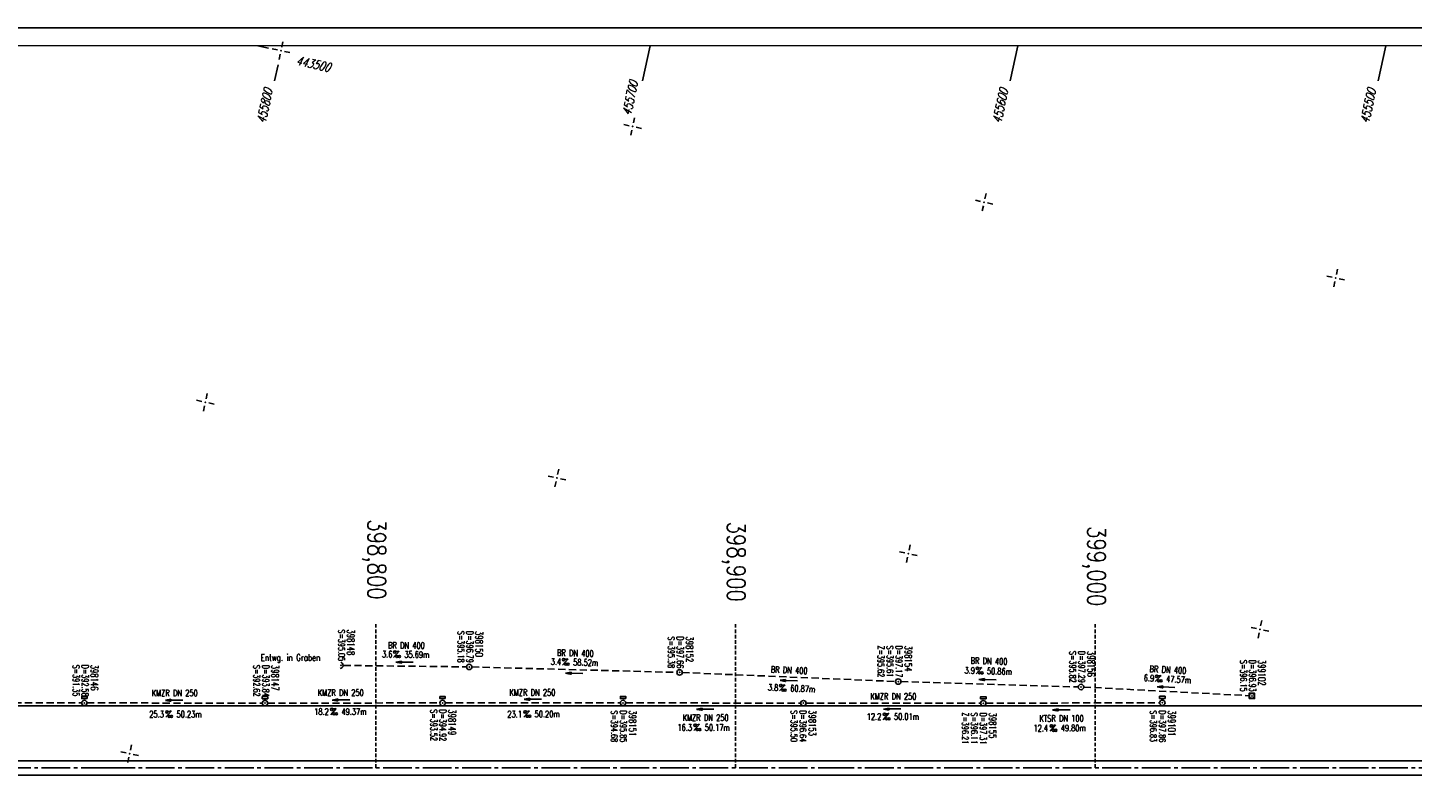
# Model space of a CAD drawing. Extents: x 0 to 1135, y 0 to 420.
# Tile 4 of 31: x 228 to 614, y 210 to 420. Entities that reach past the tile are written whole.
import ezdxf
from ezdxf.enums import TextEntityAlignment as Align

# ---------------------------------------------------------------- set-up
doc = ezdxf.new("R2010")
doc.units = 0
doc.header["$LTSCALE"] = 2
doc.header["$MEASUREMENT"] = 0
for name, pattern in [('ACHSE', [5.5, 4, -0.5, 0.5, -0.5]), ('AUSGEZOGEN', [0]), ('GESTRICH-X2', [1.5, 1, -0.5]), ('GESTRICHELT', [0.75, 0.5, -0.25])]:
    doc.linetypes.add(name, pattern=pattern)
doc.layers.get('0').update_dxf_attribs({"linetype": 'AUSGEZOGEN'})
for name, color, linetype in [('ACHSETOP', 250, 'ACHSE'), ('FBR', 8, 'CONTINUOUS'), ('HEKTOM', 250, 'GESTRICHELT'), ('KANAL', 7, 'GESTRICH-X2'), ('NETZ', 250, 'CONTINUOUS'), ('PFEIL', 7, 'CONTINUOUS'), ('RAHMEN', 250, 'AUSGEZOGEN'), ('SCHACHTNR', 6, 'CONTINUOUS'), ('SCHRIFT', 7, 'CONTINUOUS'), ('SCHSYMBOL', 7, 'CONTINUOUS'), ('TEXTO', 4, 'CONTINUOUS'), ('TEXTU', 4, 'CONTINUOUS')]:
    doc.layers.add(name, color=color, linetype=linetype)
doc.styles.add('ROMANS', font='romans.shx', dxfattribs={"width": 0.8})

# ---------------------------------------------------------------- blocks, each defined once
blk = doc.blocks.new('IKR')
at = {"color": 0}
for p, q in [((-2.5, 0), (-1, 0)), ((0, 1), (0, 2.5)), ((1, 0), (2.5, 0)), ((0, -2.5), (0, -1))]:
    blk.add_line(p, q, dxfattribs=at)
blk.add_circle((0, 0), 0.05, dxfattribs=at)
blk.add_point((0, 0), dxfattribs=at)
blk = doc.blocks.new('GST')
at = {"color": 0}
blk.add_circle((0, 0), 0.75, dxfattribs=at)
blk.add_point((0, 0), dxfattribs=at)
blk = doc.blocks.new('13')
blk.add_lwpolyline([(0.76, 1.22), (-0.75, 1.22), (-0.75, 1.8), (0.76, 1.8)], close=True)
at = {"rotation": 180}
blk.add_blockref('GST', (0, 0), dxfattribs=at)
blk = doc.blocks.new('PROM')
blk.add_line((1.57, 1.82), (0.02, 0.02))
for centre, radius in [((0.32, 1.51), 0.317), ((0.94, 0.29), 0.283), ((1.64, 0.29), 0.283)]:
    blk.add_circle(centre, radius)
blk.add_arc((0.99, 2.68), 1.03, 239.1414, 303.3549)
blk = doc.blocks.new('PFEIL2')
at = {"color": 0}
for p, q in [((0.88, 0), (-2.4, -0.01)), ((0.88, -0.27), (0.88, 0.28)), ((0.88, 0.28), (2.43, 0.01)), ((0.91, 0.27), (0.88, 0.26)), ((0.97, 0.26), (0.88, 0.25)), ((1.02, 0.25), (0.88, 0.23)), ((1.07, 0.24), (0.88, 0.21)), ((1.13, 0.23), (0.88, 0.19)), ((1.18, 0.22), (0.88, 0.17)), ((1.24, 0.21), (0.88, 0.15)), ((1.29, 0.21), (0.88, 0.14)), ((1.34, 0.2), (0.88, 0.12)), ((1.4, 0.19), (0.88, 0.1)), ((1.45, 0.18), (0.88, 0.08)), ((1.51, 0.17), (0.88, 0.06)), ((1.56, 0.16), (0.88, 0.04)), ((1.61, 0.15), (0.88, 0.02)), ((1.67, 0.14), (0.88, 0.01)), ((1.72, 0.13), (0.88, -0.01)), ((1.78, 0.12), (0.88, -0.03)), ((1.83, 0.11), (0.88, -0.05)), ((1.88, 0.1), (0.88, -0.07)), ((1.94, 0.09), (0.88, -0.09)), ((2.05, 0.08), (0.88, -0.12)), ((1.99, 0.08), (0.88, -0.11)), ((2.1, 0.07), (0.88, -0.14)), ((2.15, 0.06), (0.88, -0.16)), ((2.21, 0.05), (0.88, -0.18)), ((2.26, 0.04), (0.88, -0.2)), ((2.32, 0.03), (0.88, -0.22)), ((2.37, 0.02), (0.88, -0.23)), ((2.42, 0.01), (0.88, -0.25)), ((2.43, 0.01), (0.88, -0.27))]:
    blk.add_line(p, q, dxfattribs=at)
blk = doc.blocks.new('10')
blk.add_blockref('GST', (0, 0))
blk = doc.blocks.new('20')
blk.add_lwpolyline([(-0.75, -0.75), (0.75, -0.75), (0.75, 0.75), (-0.75, 0.75)], close=True)
blk.add_circle((0, 0), 0.676)
blk.add_point((0, 0))
blk = doc.blocks.new('40')
at = {"color": 0}
blk.add_arc((0.02, 0.31), 0.91, 192.5363, 347.4637, dxfattribs=at)
blk.add_point((0, 0), dxfattribs=at)

msp = doc.modelspace()

# ---------------------------------------------------------------- linework, layer by layer
at = {"layer": 'ACHSETOP'}
msp.add_lwpolyline([(25, 214.13), (100.34, 214.13), (250.34, 214.13), (450.34, 214.13), (625.34, 214.13), (825.34, 214.13), (900.34, 214.13), (950, 214.13)], dxfattribs=at)
at = {"layer": 'FBR'}
msp.add_lwpolyline([(25, 231.38), (100.34, 231.38), (250.34, 231.38), (450.34, 231.38), (625.34, 231.38), (825.34, 231.38), (900.34, 231.38)], dxfattribs=at)
for points in [[(25, 216.13, -0.000001), (50.34, 216.13, 0.000001), (100.34, 216.13, 0.000002), (175.34, 216.13, -0.000002), (250.34, 216.13, -0.000001), (350.34, 216.13, 0.000001), (450.34, 216.13), (625.34, 216.13), (825.34, 216.13, 0.000002), (841.41, 216.13, 0), (900.34, 216.13)], [(25, 212.13, -0.000001), (50.34, 212.13, 0.000001), (100.34, 212.13, 0.000002), (175.34, 212.13, -0.000002), (250.34, 212.13, -0.000001), (350.34, 212.13, 0.000001), (450.34, 212.13), (625.34, 212.13), (825.34, 212.13, 0.000002), (841.41, 212.13, 0), (900.34, 212.13)]]:
    msp.add_lwpolyline(points, format="xyb", dxfattribs=at)
at = {"layer": 'HEKTOM'}
for p, q in [((325.33, 214.13), (325.34, 254.13)), ((425.35, 214.14), (425.33, 254.13)), ((525.34, 214.14), (525.33, 254.13))]:
    msp.add_line(p, q, dxfattribs=at)
at = {"layer": 'KANAL'}
for p, q in [((316.35, 242.62), (350.53, 242.23)), ((352.02, 242.19), (409.02, 240.69)), ((410.51, 240.65), (469.85, 238.16)), ((471.34, 238.13), (520.67, 236.64)), ((522.16, 236.61), (568.19, 234.2)), ((194.73, 232.19), (243.52, 232.2)), ((245.02, 232.19), (293.73, 232.15)), ((295.23, 232.15), (343.12, 232.19)), ((344.63, 232.18), (393.32, 232.21)), ((394.82, 232.21), (443.49, 232.14)), ((444.99, 232.14), (493.48, 232.11)), ((494.98, 232.11), (543.28, 232.25))]:
    msp.add_line(p, q, dxfattribs=at)
at = {"layer": 'NETZ'}
for p, q in [((292.5, 414.98), (295.42, 414.35)), ((401.56, 414.98), (399.45, 405.2)), ((503.85, 414.98), (501.75, 405.2)), ((606.15, 414.98), (604.04, 405.2)), ((298.11, 409.63), (297.16, 405.2))]:
    msp.add_line(p, q, dxfattribs=at)
at = {"layer": 'RAHMEN'}
msp.add_line((1135, 420), (0, 420), dxfattribs=at)
at = {"layer": 'RAHMEN', "const_width": 0.35}
msp.add_lwpolyline([(25, 5), (1130, 5), (1130, 415), (25, 415), (25, 5)], dxfattribs=at)

# ---------------------------------------------------------------- block references
at = {"layer": 'NETZ', "rotation": 167.8411}
for p in [(298.96, 413.59), (396.72, 392.52), (494.48, 371.46), (592.24, 350.4), (277.9, 315.83), (375.66, 294.77), (473.42, 273.71), (571.17, 252.64), (256.84, 218.07)]:
    msp.add_blockref('IKR', p, dxfattribs=at)
at = {"layer": 'PFEIL'}
for p, rotation in [((333.33, 243.54), 179.3380655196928), ((380.5, 240.44), 178.4916655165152), ((440.14, 238.41), 177.622165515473), ((495.46, 238.67), 178.2982655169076), ((545.07, 236.6), 177.0237655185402), ((269.21, 232.93), 179.9327655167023), ((315.64, 233.02), 180.0512655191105), ((368.99, 233.22), 180.0156655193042), ((416.93, 230.44), 179.9273655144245), ((468.91, 230.51), 179.9806655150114), ((515.96, 230.25), 180.1493655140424)]:
    msp.add_blockref('PFEIL2', p, dxfattribs=dict(at, rotation=rotation))
at = {"layer": 'SCHSYMBOL'}
for name, p, rotation in [('40', (315.59, 242.62), 83.02214573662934), ('10', (351.28, 242.21), 359.9999655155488), ('10', (409.77, 240.67), 359.9999655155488), ('10', (470.59, 238.14), 359.9999655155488), ('10', (521.42, 236.63), 359.9999655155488), ('20', (568.93, 234.16), 359.9999655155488), ('13', (244.26, 232.2), 359.9999655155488), ('13', (294.49, 232.14), 359.9999655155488), ('13', (343.86, 232.18), 359.9999655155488), ('13', (394.06, 232.2), 359.9999655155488), ('10', (444.23, 232.13), 359.9999655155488), ('13', (494.24, 232.12), 359.9999655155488), ('13', (544.04, 232.25), 359.9999655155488)]:
    msp.add_blockref(name, p, dxfattribs=dict(at, rotation=rotation))
at = {"layer": 'TEXTU'}
for p, rotation in [((330.24, 244.82), 359.3380655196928), ((377.17, 242.71), 358.4916655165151), ((492.24, 240.29), 358.2982655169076), ((542.05, 238.13), 357.0237655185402), ((437.52, 235.51), 357.6221655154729), ((266.87, 228.17), 359.9327655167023), ((312.74, 228.87), 0.05126551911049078), ((366.46, 228.19), 0.01566551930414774), ((466.41, 227.51), 359.9806655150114), ((413.76, 224.48), 359.9273655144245), ((512.8, 224.28), 0.1493655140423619)]:
    msp.add_blockref('PROM', p, dxfattribs=dict(at, rotation=rotation))

# ---------------------------------------------------------------- texts
at = {"layer": 'HEKTOM', "style": 'ROMANS', "width": 0.8}
for s, p in [('398,800', (323.07, 283.23)), ('398,900', (423.06, 282.6)), ('399,000', (523.26, 281.36))]:
    msp.add_text(s, height=5, rotation=270, dxfattribs=at).set_placement(p)
at = {"layer": 'NETZ', "style": 'ROMANS', "oblique": 16.6, "width": 0.75}
for s, rotation, p in [('443500', 347.8411, (302.93, 409.7)), ('455800', 77.8411, (294.58, 393.23)), ('455700', 77.8411, (396.23, 395.41)), ('455600', 77.8411, (499.17, 393.23)), ('455500', 77.8411, (601.46, 393.23))]:
    msp.add_text(s, height=2.5, rotation=rotation, dxfattribs=at).set_placement(p)
at = {"layer": 'SCHACHTNR', "style": 'ROMANS'}
for s, height, width, p in [('S=395.05', 1.8, 0.6, (314.89, 252.62)), ('398148', 2, 0.7, (317.38, 252.63)), ('S=395.18', 1.8, 0.6, (348.08, 252.22)), ('D=396.79', 1.8, 0.6, (350.57, 252.22)), ('398150', 2, 0.7, (353.06, 252.2)), ('S=395.38', 1.8, 0.6, (406.57, 250.68)), ('D=397.66', 1.8, 0.6, (409.06, 250.68)), ('398152', 2, 0.7, (411.59, 250.68)), ('Z=395.62', 1.8, 0.6, (464.87, 248.15)), ('S=395.61', 1.8, 0.6, (467.4, 248.15)), ('D=397.17', 1.8, 0.6, (469.89, 248.16)), ('398154', 2, 0.7, (472.38, 248.13)), ('S=395.82', 1.8, 0.6, (518.22, 246.63)), ('D=397.29', 1.8, 0.6, (520.71, 246.64)), ('398156', 2, 0.7, (523.24, 246.64)), ('S=391.35', 1.8, 0.6, (241.08, 242.82)), ('D=392.58', 1.8, 0.6, (243.57, 242.82)), ('398146', 2, 0.7, (246.06, 242.83)), ('S=392.62', 1.8, 0.6, (291.29, 242.77)), ('D=393.84', 1.8, 0.6, (293.81, 242.77)), ('398147', 2, 0.7, (296.31, 242.78)), ('S=396.15', 1.8, 0.6, (565.73, 244.16)), ('D=396.93', 1.8, 0.6, (568.23, 244.17)), ('399102', 2, 0.7, (570.72, 244.17)), ('S=393.52', 1.8, 0.6, (340.54, 230.41)), ('D=394.92', 1.8, 0.6, (343.04, 230.41)), ('398149', 2, 0.7, (345.53, 230.42)), ('S=394.68', 1.8, 0.6, (390.73, 230.1)), ('D=395.85', 1.8, 0.6, (393.23, 230.11)), ('398151', 2, 0.7, (395.72, 230.11)), ('S=395.50', 1.8, 0.6, (440.7, 230.17)), ('D=396.64', 1.8, 0.6, (443.19, 230.17)), ('398153', 2, 0.7, (445.69, 230.18)), ('Z=396.21', 1.8, 0.6, (488.34, 229.53)), ('S=396.11', 1.8, 0.6, (490.84, 229.54)), ('D=397.31', 1.8, 0.6, (493.33, 229.51)), ('398155', 2, 0.7, (495.85, 229.51)), ('S=396.83', 1.8, 0.6, (540.64, 230.12)), ('D=397.86', 1.8, 0.6, (543.14, 230.12)), ('399101', 2, 0.7, (545.66, 230.12))]:
    msp.add_text(s, height=height, rotation=270, dxfattribs=dict(at, width=width)).set_placement(p)
at = {"layer": 'SCHRIFT', "style": 'ROMANS', "width": 0.8}
msp.add_text('Entwg. in Graben', height=1.8, rotation=359.998, dxfattribs=at).set_placement((293.27, 243.92))
at = {"layer": 'TEXTO', "style": 'ROMANS', "width": 0.75}
for s, rotation, p in [('BR DN 400', 359.3381, (333.8, 247.28)), ('BR DN 400', 358.4917, (380.77, 245.14)), ('BR DN 400', 358.2983, (495.81, 242.94)), ('BR DN 400', 357.6222, (440.22, 240.42)), ('BR DN 400', 357.0238, (545.56, 240.52)), ('KMZR DN 250', 359.9328, (269.38, 234.06)), ('KMZR DN 250', 0.0513, (315.56, 234.14)), ('KMZR DN 250', 0.0157, (368.85, 234.21)), ('KMZR DN 250', 359.9807, (469.24, 233.11)), ('KMZR DN 250', 359.9274, (417.02, 227.19)), ('KTSR DN 100', 0.1494, (516.01, 226.99))]:
    msp.add_text(s, height=1.8, rotation=rotation, dxfattribs=at).set_placement(p, align=Align.CENTER)
at = {"layer": 'TEXTU', "style": 'ROMANS', "width": 0.75}
for s, rotation, p in [('3.6', 359.3381, (327.02, 244.87)), ('35.69m', 359.3381, (333.23, 244.78)), ('3.4', 358.4917, (373.94, 242.8)), ('58.52m', 358.4917, (380.17, 242.64)), ('3.9', 358.2983, (489, 240.39)), ('50.86m', 358.2983, (495.23, 240.2)), ('6.9', 357.0238, (538.84, 238.3)), ('47.57m', 357.0238, (545.04, 237.99)), ('3.8', 357.6222, (434.31, 235.65)), ('60.87m', 357.6222, (440.52, 235.4)), ('25.3', 359.9328, (262.31, 228.18)), ('50.23m', 359.9328, (269.89, 228.18)), ('18.2', 0.0513, (308.17, 228.87)), ('49.37m', 0.0513, (315.75, 228.87)), ('23.1', 0.0157, (361.89, 228.18)), ('50.20m', 0.0157, (369.47, 228.2)), ('12.2', 359.9807, (461.83, 227.5)), ('50.01m', 359.9807, (469.41, 227.5)), ('16.3', 359.9274, (409.19, 224.48)), ('50.17m', 359.9274, (416.77, 224.48)), ('12.4', 0.1494, (508.21, 224.27)), ('49.80m', 0.1494, (515.79, 224.3))]:
    msp.add_text(s, height=1.8, rotation=rotation, dxfattribs=at).set_placement(p)

doc.saveas('drawing.dxf')
